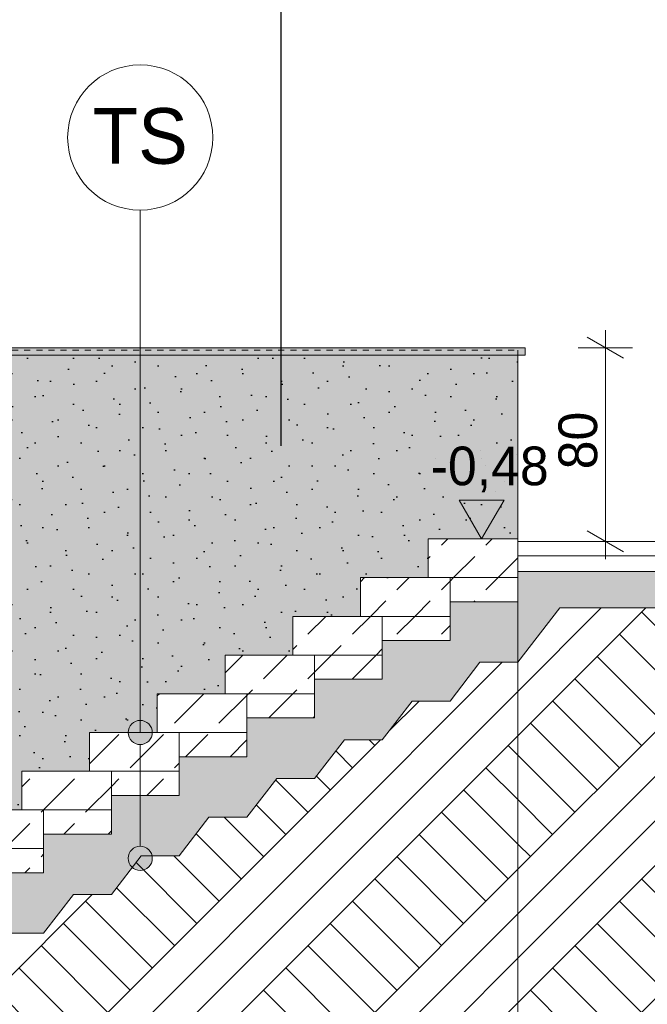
# Model space of a CAD drawing. Extents: x -264238 to -50309, y 31125 to 167795.
# Tile 20 of 256: x -233207 to -230613, y 76606 to 80676. Entities that reach past the tile are written whole.
import ezdxf

# ---------------------------------------------------------------- set-up
doc = ezdxf.new("R2010")
doc.units = 0
doc.header["$MEASUREMENT"] = 0
doc.linetypes.add('Hidden Line', pattern=[50, 25, -25])
for name, color, linetype, lineweight in [('A-Opisy_Nr_Pióra__21', 7, 'Continuous', 9), ('Arch kolorystyka_Nr_Pióra__1', 7, 'Continuous', 25), ('Arch opisy_Nr_Pióra__1', 7, 'Continuous', 25), ('Arch opisy_Nr_Pióra__21', 7, 'Continuous', 9), ('Arch schody_Nr_Pióra__21', 7, 'Continuous', 9), ('Arch wymiary_Nr_Pióra__21', 7, 'Continuous', 9), ('arch wypelnienia_Nr_Pióra__21', 7, 'Continuous', 9), ('INWENT WYMIARY_Nr_Pióra__21', 7, 'Continuous', 9)]:
    doc.layers.add(name, color=color, linetype=linetype, lineweight=lineweight)
for name, color, linetype, lineweight, true_color in [('Arch kolorystyka_Nr_Pióra__81', 7, 'Continuous', 9, 0x5d5d5d), ('Arch okna_Nr_Pióra__4', 7, 'Continuous', 9, 0x029e21), ('arch wypelnienia_Nr_Pióra__2', 7, 'Continuous', 13, 0x7f7f7f)]:
    doc.layers.add(name, color=color, linetype=linetype, lineweight=lineweight, true_color=true_color)
for name, color, linetype in [('Arch opisy', 7, 'Continuous'), ('Arch wymiary', 7, 'Continuous'), ('INWENT WYMIARY', 7, 'Continuous')]:
    doc.layers.add(name, color=color, linetype=linetype)
doc.styles.add('GENERATED_STYLE_1', font='txt')
doc.styles.add('GENERATED_STYLE_5', font='txt')
doc.dimstyles.new('GENERATED_STYLE__13', dxfattribs={"dimtxt": 0.18, "dimasz": 273.6, "dimexe": 0.18, "dimexo": 0.0625, "dimgap": 0.09, "dimtad": 0, "dimtih": 1, "dimtoh": 1, "dimdec": 4, "dimzin": 0, "dimdsep": 46, "dimcen": 0.09, "dimadec": 0, "dimazin": 0, "dimtfac": 1, "dimtdec": 4, "dimtmove": 0, "dimatfit": 3, "dimldrblk": 'ARROWHEAD_5', "dimfxl": 0, "dimtolj": 1, "dimtzin": 0, "dimarcsym": 0})
doc.dimstyles.new('GENERATED_STYLE__2', dxfattribs={"dimtxt": 160.000002, "dimasz": 114, "dimexe": 0.18, "dimexo": 0, "dimgap": 0.09, "dimtad": 1, "dimdec": 0, "dimlfac": 0.1, "dimzin": 0, "dimdsep": 46, "dimtxsty": 'GENERATED_STYLE_1', "dimblk": 'ARROWHEAD_2', "dimblk1": 'ARROWHEAD_2', "dimblk2": 'ARROWHEAD_2', "dimcen": 0.09, "dimclrd": 7, "dimclre": 7, "dimclrt": 7, "dimazin": 0, "dimtfac": 1, "dimtdec": 4, "dimtmove": 0, "dimatfit": 3, "dimfxl": 0, "dimtolj": 1, "dimtzin": 0, "dimarcsym": 0})
pattern_1 = [(45, (0, 0), (-275.77163, 275.77163), []), (45, (-91.9, 91.9), (-551.5433, 551.5433), []), (45, (-183.85, 183.85), (-551.5433, 551.5433), []), (135, (-275.77, 275.77), (91.92388, 91.92388), [390, -390])]
pattern_2 = [(45, (0, 0), (-183.84776, 183.84776), [195, -65]), (45, (1e-14, 183.85), (-183.84776, 183.84776), [195, -65])]

# ---------------------------------------------------------------- blocks, each defined once
blk = doc.blocks.new('Linia_97', base_point=(-232709, 77209.6))
at = {"layer": 'Arch opisy_Nr_Pióra__21', "linetype": 'Continuous'}
for points in [[(-232659, 77729.6), (-232662.8, 77748.7), (-232673.7, 77764.9), (-232689.9, 77775.8), (-232709, 77779.6), (-232728.1, 77775.8), (-232744.4, 77764.9), (-232755.2, 77748.7), (-232759, 77729.6), (-232755.2, 77710.4), (-232744.4, 77694.2), (-232728.1, 77683.4), (-232709, 77679.6), (-232689.9, 77683.4), (-232673.7, 77694.2), (-232662.8, 77710.4)], [(-232659, 77209.6), (-232662.8, 77228.7), (-232673.7, 77244.9), (-232689.9, 77255.8), (-232709, 77259.6), (-232728.1, 77255.8), (-232744.4, 77244.9), (-232755.2, 77228.7), (-232759, 77209.6), (-232755.2, 77190.4), (-232744.4, 77174.2), (-232728.1, 77163.4), (-232709, 77159.6), (-232689.9, 77163.4), (-232673.7, 77174.2), (-232662.8, 77190.4)]]:
    blk.add_hatch(color=256, dxfattribs=at).paths.add_polyline_path(points, flags=0)
blk.add_line((-232709, 77259.6), (-232709, 77679.6), dxfattribs=at)
for centre in [(-232709, 77729.6), (-232709, 77209.6)]:
    blk.add_circle(centre, 50, dxfattribs=at)
blk = doc.blocks.new('Linia_98', base_point=(-232709, 77729.6))
at = {"layer": 'Arch opisy_Nr_Pióra__21', "linetype": 'Continuous'}
blk.add_line((-232709, 77729.6), (-232709, 79888.6), dxfattribs=at)
blk.add_circle((-232709, 80188.6), 300, dxfattribs=at)
blk = doc.blocks.new('Wymiary_63', base_point=(-231298.1, 78529.6))
at = {"layer": 'INWENT WYMIARY_Nr_Pióra__21', "linetype": 'Continuous'}
blk.add_hatch(color=256, dxfattribs=at).paths.add_polyline_path([(-231298.1, 78529.6), (-231390.9, 78689.6), (-231205.3, 78689.6)], flags=0)
for p, q in [((-231298.1, 78529.6), (-231390.9, 78689.6)), ((-231390.9, 78689.6), (-231205.3, 78689.6)), ((-231205.3, 78689.6), (-231298.1, 78529.6)), ((-231298.1, 78529.6), (-231418.1, 78529.6)), ((-231298.1, 78529.6), (-231178.1, 78529.6))]:
    blk.add_line(p, q, dxfattribs=at)
at = {"layer": 'INWENT WYMIARY_Nr_Pióra__21', "insert": (-231508.2, 78721.6), "char_height": 160, "attachment_point": 7, "style": 'GENERATED_STYLE_1'}
blk.add_mtext('{-0,48}', dxfattribs=at)
blk = doc.blocks.new('*D1643')
at = {"layer": 'Arch wymiary_Nr_Pióra__21', "linetype": 'Continuous'}
for p, q in [((-230711, 79276.3), (-230861, 79362.9)), ((-230786, 79319.6), (-230786, 79392.9)), ((-230673.5, 79319.6), (-230898.5, 79319.6)), ((-230786, 78519.6), (-230786, 79319.6)), ((-230861, 78562.9), (-230711, 78476.3)), ((-230673.5, 78519.6), (-230898.5, 78519.6)), ((-230786, 78446.2), (-230786, 78519.6))]:
    blk.add_line(p, q, dxfattribs=at)
at = {"layer": 'Arch wymiary_Nr_Pióra__21', "insert": (-230818, 78817.2), "char_height": 160, "attachment_point": 7, "rotation": 90, "style": 'GENERATED_STYLE_1'}
blk.add_mtext('{80}', dxfattribs=at)
blk = doc.blocks.new('ARROWHEAD_2')
at = {"color": 0, "linetype": 'Continuous', "lineweight": 0}
for p, q in [((-0.378, -0.655), (0.378, 0.655)), ((0, 0), (-1, 0))]:
    blk.add_line(p, q, dxfattribs=at)
blk = doc.blocks.new('ARROWHEAD_5')
at = {"color": 0, "linetype": 'Continuous', "lineweight": 0}
blk.add_line((0, 0), (-1, 0), dxfattribs=at)
blk.add_solid([(-1, 0.2679), (0, 0), (-1, -0.2679), (-1, 0.2679)], dxfattribs=at)

msp = doc.modelspace()

# ---------------------------------------------------------------- hatches: boundary and pattern name
at = {"layer": 'Arch kolorystyka_Nr_Pióra__1', "linetype": 'Continuous'}
h = msp.add_hatch(dxfattribs=at)
h.set_pattern_fill('Carpet', color=256, style=0, pattern_type=2)
h.set_pattern_definition([(45, (0, 300), (-95.459415, 95.459415), [0, -90, 0, -135]), (110, (300, 300), (126.858504, 46.17272), [0, -66, 0, -114])])
h.paths.add_polyline_path([(-235438.4, 78929.6), (-235438.4, 78919.6), (-235438.4, 76929.6), (-235238.4, 76929.6), (-234318.4, 76929.6), (-234038.4, 76929.6), (-234038.4, 77089.6), (-233758.4, 77089.6), (-233758.4, 77249.6), (-233478.4, 77249.6), (-233478.4, 77409.6), (-233198.4, 77409.6), (-233198.4, 77569.6), (-232918.4, 77569.6), (-232918.4, 77729.6), (-232638.4, 77729.6), (-232638.4, 77889.6), (-232358.4, 77889.6), (-232358.4, 78049.6), (-232078.4, 78049.6), (-232078.4, 78209.6), (-231798.4, 78209.6), (-231798.4, 78369.6), (-231518.4, 78369.6), (-231518.4, 78529.6), (-231148.4, 78529.6), (-231148.4, 79289.6), (-234008.4, 79289.6), (-234008.4, 79309.6), (-234038.4, 79309.6), (-234038.4, 79149.6), (-234218.4, 79149.6), (-235238.4, 79149.6), (-235238.4, 78949.6), (-235438.4, 78949.6)], flags=0)
h.paths.add_polyline_path([(-234429.3, 77889.2, 0.414214), (-234129.3, 78189.2, 1), (-234729.3, 78189.2, 0.414214)], flags=0)
at = {"layer": 'Arch kolorystyka_Nr_Pióra__81', "linetype": 'Continuous'}
msp.add_hatch(color=256, dxfattribs=at).paths.add_polyline_path([(-234008.4, 79289.6), (-231118.4, 79289.6), (-231118.4, 79319.6), (-234008.4, 79319.6)], flags=0)
at = {"layer": 'Arch kolorystyka_Nr_Pióra__81', "linetype": 'Continuous', "lineweight": 0, "true_color": 0x454545}
h = msp.add_hatch(color=250, dxfattribs=at)
h.paths.add_polyline_path([(-235438.4, 78919.6), (-235438.4, 76929.6), (-235238.4, 76929.6), (-234318.4, 76929.6), (-234038.4, 76929.6), (-234038.4, 77089.6), (-233758.4, 77089.6), (-233758.4, 77249.6), (-233478.4, 77249.6), (-233478.4, 77409.6), (-233198.4, 77409.6), (-233198.4, 77569.6), (-232918.4, 77569.6), (-232918.4, 77729.6), (-232638.4, 77729.6), (-232638.4, 77889.6), (-232358.4, 77889.6), (-232358.4, 78049.6), (-232078.4, 78049.6), (-232078.4, 78209.6), (-231798.4, 78209.6), (-231798.4, 78369.6), (-231518.4, 78369.6), (-231518.4, 78529.6), (-231148.4, 78529.6), (-231148.4, 79289.6), (-234008.4, 79289.6), (-234008.4, 79309.6), (-234038.4, 79309.6), (-234038.4, 79149.6), (-234218.4, 79149.6), (-235238.4, 79149.6), (-235238.4, 78949.6), (-235438.4, 78949.6), (-235438.4, 78929.6)], flags=0)
h.paths.add_polyline_path([(-234429.3, 77889.2, 0.414214), (-234129.3, 78189.2, 1), (-234729.3, 78189.2, 0.414214)], flags=0)
at = {"layer": 'arch wypelnienia_Nr_Pióra__2', "linetype": 'Continuous'}
h = msp.add_hatch(dxfattribs=at)
h.set_pattern_fill('Cut_Stone', color=256, style=0, pattern_type=2)
h.set_pattern_definition([(45, (0, 200), (-63.63961, 63.63961), [0, -60, 0, -90]), (110, (200, 200), (84.572336, 30.781813), [0, -44, 0, -76])])
h.paths.add_polyline_path([(-232268.4, 77789.6), (-232268.4, 77729.6), (-232268.4, 77629.6), (-232548.4, 77629.6), (-232548.4, 77569.6), (-232548.4, 77469.6), (-232828.4, 77469.6), (-232828.4, 77409.6), (-232828.4, 77309.6), (-233108.4, 77309.6), (-233108.4, 77249.6), (-233108.4, 77149.6), (-233388.4, 77149.6), (-233388.4, 77089.6), (-233388.4, 76989.6), (-233668.4, 76989.6), (-233668.4, 76929.6), (-233668.4, 76829.6), (-233948.4, 76829.6), (-233948.4, 76769.6), (-233948.4, 76669.6), (-234318.4, 76669.6), (-234318.4, 76769.6), (-234318.4, 76804.6), (-235238.4, 76804.6), (-235238.4, 76429.6), (-233784.2, 76429.6), (-233545, 76739.6), (-233388.4, 76739.6), (-233265, 76899.6), (-233108.4, 76899.6), (-232985, 77059.6), (-232828.4, 77059.6), (-232705, 77219.6), (-232548.4, 77219.6), (-232425, 77379.6), (-232268.4, 77379.6), (-232145, 77539.6), (-231988.4, 77539.6), (-231865, 77699.6), (-231708.4, 77699.6), (-231585, 77859.6), (-231428.4, 77859.6), (-231305, 78019.6), (-231148.4, 78019.6), (-230974.9, 78244.6), (-228980.9, 78244.6), (-228980.9, 78394.6), (-231148.4, 78394.6), (-231148.4, 78269.6), (-231428.4, 78269.6), (-231428.4, 78209.6), (-231428.4, 78109.6), (-231708.4, 78109.6), (-231708.4, 78049.6), (-231708.4, 77949.6), (-231988.4, 77949.6), (-231988.4, 77889.6), (-231988.4, 77789.6)], flags=0)
h = msp.add_hatch(dxfattribs=at)
h.set_pattern_fill('Dashed', color=256, style=0, pattern_type=2)
h.set_pattern_definition(pattern_2)
h.paths.add_polyline_path([(-231148.4, 78369.6), (-231428.4, 78369.6), (-231428.4, 78269.6), (-231148.4, 78269.6)], flags=0)
h = msp.add_hatch(dxfattribs=at)
h.set_pattern_fill('Earth', color=256, style=0, pattern_type=2)
h.set_pattern_definition(pattern_1)
h.paths.add_polyline_path([(-231148.4, 75639.6), (-230090.8, 75639.6), (-228980.9, 78244.6), (-230974.9, 78244.6), (-231148.4, 78019.6)], flags=0)
h = msp.add_hatch(dxfattribs=at)
h.set_pattern_fill('Dashed', color=256, style=0, pattern_type=2)
h.set_pattern_definition(pattern_2)
h.paths.add_polyline_path([(-231708.4, 78109.6), (-231428.4, 78109.6), (-231428.4, 78209.6), (-231708.4, 78209.6)], flags=0)
h = msp.add_hatch(dxfattribs=at)
h.set_pattern_fill('Earth', color=256, style=0, pattern_type=2)
h.set_pattern_definition(pattern_1)
h.paths.add_polyline_path([(-231148.4, 76429.6), (-231148.4, 78019.6), (-231305, 78019.6), (-231428.4, 77859.6), (-231585, 77859.6), (-231708.4, 77699.6), (-231865, 77699.6), (-231988.4, 77539.6), (-232145, 77539.6), (-232268.4, 77379.6), (-232425, 77379.6), (-232548.4, 77219.6), (-232705, 77219.6), (-232828.4, 77059.6), (-232985, 77059.6), (-233108.4, 76899.6), (-233265, 76899.6), (-233388.4, 76739.6), (-233545, 76739.6), (-233784.2, 76429.6)], flags=0)
h = msp.add_hatch(dxfattribs=at)
h.set_pattern_fill('Dashed', color=256, style=0, pattern_type=2)
h.set_pattern_definition(pattern_2)
h.paths.add_polyline_path([(-231988.4, 77949.6), (-231708.4, 77949.6), (-231708.4, 78049.6), (-231988.4, 78049.6)], flags=0)
h = msp.add_hatch(dxfattribs=at)
h.set_pattern_fill('Dashed', color=256, style=0, pattern_type=2)
h.set_pattern_definition(pattern_2)
h.paths.add_polyline_path([(-231988.4, 77889.6), (-232268.4, 77889.6), (-232268.4, 77789.6), (-231988.4, 77789.6)], flags=0)
h = msp.add_hatch(dxfattribs=at)
h.set_pattern_fill('Dashed', color=256, style=0, pattern_type=2)
h.set_pattern_definition(pattern_2)
h.paths.add_polyline_path([(-232268.4, 77729.6), (-232548.4, 77729.6), (-232548.4, 77629.6), (-232268.4, 77629.6)], flags=0)
h = msp.add_hatch(dxfattribs=at)
h.set_pattern_fill('Dashed', color=256, style=0, pattern_type=2)
h.set_pattern_definition(pattern_2)
h.paths.add_polyline_path([(-232828.4, 77469.6), (-232548.4, 77469.6), (-232548.4, 77569.6), (-232828.4, 77569.6)], flags=0)
h = msp.add_hatch(dxfattribs=at)
h.set_pattern_fill('Dashed', color=256, style=0, pattern_type=2)
h.set_pattern_definition(pattern_2)
h.paths.add_polyline_path([(-232828.4, 77409.6), (-233108.4, 77409.6), (-233108.4, 77309.6), (-232828.4, 77309.6)], flags=0)
h = msp.add_hatch(dxfattribs=at)
h.set_pattern_fill('Dashed', color=256, style=0, pattern_type=2)
h.set_pattern_definition(pattern_2)
h.paths.add_polyline_path([(-233388.4, 77149.6), (-233108.4, 77149.6), (-233108.4, 77249.6), (-233388.4, 77249.6)], flags=0)
at = {"layer": 'arch wypelnienia_Nr_Pióra__21', "linetype": 'Continuous'}
h = msp.add_hatch(dxfattribs=at)
h.set_pattern_fill('Dashed', color=256, style=0, pattern_type=2)
h.set_pattern_definition(pattern_2)
h.paths.add_polyline_path([(-231518.4, 78369.6), (-231148.4, 78369.6), (-231148.4, 78529.6), (-231518.4, 78529.6)], flags=0)
h = msp.add_hatch(dxfattribs=at)
h.set_pattern_fill('Dashed', color=256, style=0, pattern_type=2)
h.set_pattern_definition(pattern_2)
h.paths.add_polyline_path([(-231428.4, 78369.6), (-231798.4, 78369.6), (-231798.4, 78209.6), (-231428.4, 78209.6)], flags=0)
h = msp.add_hatch(dxfattribs=at)
h.set_pattern_fill('Dashed', color=256, style=0, pattern_type=2)
h.set_pattern_definition(pattern_2)
h.paths.add_polyline_path([(-231708.4, 78209.6), (-232078.4, 78209.6), (-232078.4, 78049.6), (-231708.4, 78049.6)], flags=0)
h = msp.add_hatch(dxfattribs=at)
h.set_pattern_fill('Dashed', color=256, style=0, pattern_type=2)
h.set_pattern_definition(pattern_2)
h.paths.add_polyline_path([(-232358.4, 77889.6), (-231988.4, 77889.6), (-231988.4, 78049.6), (-232358.4, 78049.6)], flags=0)
h = msp.add_hatch(dxfattribs=at)
h.set_pattern_fill('Dashed', color=256, style=0, pattern_type=2)
h.set_pattern_definition(pattern_2)
h.paths.add_polyline_path([(-232638.4, 77729.6), (-232268.4, 77729.6), (-232268.4, 77889.6), (-232638.4, 77889.6)], flags=0)
h = msp.add_hatch(dxfattribs=at)
h.set_pattern_fill('Dashed', color=256, style=0, pattern_type=2)
h.set_pattern_definition(pattern_2)
h.paths.add_polyline_path([(-232918.4, 77569.6), (-232548.4, 77569.6), (-232548.4, 77729.6), (-232918.4, 77729.6)], flags=0)
h = msp.add_hatch(dxfattribs=at)
h.set_pattern_fill('Dashed', color=256, style=0, pattern_type=2)
h.set_pattern_definition(pattern_2)
h.paths.add_polyline_path([(-233198.4, 77409.6), (-232828.4, 77409.6), (-232828.4, 77569.6), (-233198.4, 77569.6)], flags=0)
h = msp.add_hatch(dxfattribs=at)
h.set_pattern_fill('Dashed', color=256, style=0, pattern_type=2)
h.set_pattern_definition(pattern_2)
h.paths.add_polyline_path([(-233478.4, 77249.6), (-233108.4, 77249.6), (-233108.4, 77409.6), (-233478.4, 77409.6)], flags=0)

# ---------------------------------------------------------------- linework, layer by layer
at = {"layer": 'Arch okna_Nr_Pióra__4', "linetype": 'Continuous'}
for p, q in [((-234008.4, 79319.6), (-231118.4, 79319.6)), ((-231118.4, 79319.6), (-231118.4, 79289.6)), ((-231118.4, 79289.6), (-234008.4, 79289.6))]:
    msp.add_line(p, q, dxfattribs=at)
at = {"layer": 'Arch schody_Nr_Pióra__21', "linetype": 'Hidden Line'}
msp.add_line((-235238.4, 79309.6), (-231148.4, 79309.6), dxfattribs=at)
at = {"layer": 'Arch schody_Nr_Pióra__21', "linetype": 'Continuous'}
for p, q in [((-231148.4, 76429.6), (-231148.4, 79309.6)), ((-231518.4, 78369.6), (-231518.4, 78529.6)), ((-231518.4, 78529.6), (-231148.4, 78529.6)), ((-231148.4, 78529.6), (-231148.4, 78369.6)), ((-228980.9, 78519.6), (-231148.4, 78519.6)), ((-228980.9, 78459.6), (-231148.4, 78459.6)), ((-228980.9, 78394.6), (-231148.4, 78394.6)), ((-231798.4, 78209.6), (-231798.4, 78369.6)), ((-231798.4, 78369.6), (-231428.4, 78369.6)), ((-231148.4, 78369.6), (-231518.4, 78369.6)), ((-231428.4, 78369.6), (-231428.4, 78209.6)), ((-231148.4, 78369.6), (-231148.4, 78269.6)), ((-231148.4, 78269.6), (-231428.4, 78269.6)), ((-231148.4, 78019.6), (-230974.9, 78244.6)), ((-228980.9, 78244.6), (-230974.9, 78244.6)), ((-232078.4, 78049.6), (-232078.4, 78209.6)), ((-232078.4, 78209.6), (-231708.4, 78209.6)), ((-231428.4, 78209.6), (-231798.4, 78209.6)), ((-231708.4, 78209.6), (-231708.4, 78049.6)), ((-231428.4, 78209.6), (-231428.4, 78109.6)), ((-231428.4, 78109.6), (-231708.4, 78109.6)), ((-232358.4, 77889.6), (-232358.4, 78049.6)), ((-232358.4, 78049.6), (-231988.4, 78049.6)), ((-231708.4, 78049.6), (-232078.4, 78049.6)), ((-231988.4, 78049.6), (-231988.4, 77889.6)), ((-231708.4, 78049.6), (-231708.4, 77949.6)), ((-231428.4, 77859.6), (-231305, 78019.6)), ((-231148.4, 78019.6), (-231305, 78019.6)), ((-231708.4, 77949.6), (-231988.4, 77949.6)), ((-232638.4, 77729.6), (-232638.4, 77889.6)), ((-232638.4, 77889.6), (-232268.4, 77889.6)), ((-231988.4, 77889.6), (-232358.4, 77889.6)), ((-232268.4, 77889.6), (-232268.4, 77729.6)), ((-231988.4, 77889.6), (-231988.4, 77789.6)), ((-231708.4, 77699.6), (-231585, 77859.6)), ((-231428.4, 77859.6), (-231585, 77859.6)), ((-231988.4, 77789.6), (-232268.4, 77789.6)), ((-232918.4, 77569.6), (-232918.4, 77729.6)), ((-232918.4, 77729.6), (-232548.4, 77729.6)), ((-232268.4, 77729.6), (-232638.4, 77729.6)), ((-232548.4, 77729.6), (-232548.4, 77569.6)), ((-232268.4, 77729.6), (-232268.4, 77629.6)), ((-231988.4, 77539.6), (-231865, 77699.6)), ((-231708.4, 77699.6), (-231865, 77699.6)), ((-232268.4, 77629.6), (-232548.4, 77629.6)), ((-233198.4, 77409.6), (-233198.4, 77569.6)), ((-233198.4, 77569.6), (-232828.4, 77569.6)), ((-232548.4, 77569.6), (-232918.4, 77569.6)), ((-232828.4, 77569.6), (-232828.4, 77409.6)), ((-232548.4, 77569.6), (-232548.4, 77469.6)), ((-232268.4, 77379.6), (-232145, 77539.6)), ((-231988.4, 77539.6), (-232145, 77539.6)), ((-232548.4, 77469.6), (-232828.4, 77469.6)), ((-233478.4, 77409.6), (-233108.4, 77409.6)), ((-232828.4, 77409.6), (-233198.4, 77409.6)), ((-233108.4, 77409.6), (-233108.4, 77249.6)), ((-232828.4, 77409.6), (-232828.4, 77309.6)), ((-232548.4, 77219.6), (-232425, 77379.6)), ((-232268.4, 77379.6), (-232425, 77379.6)), ((-232828.4, 77309.6), (-233108.4, 77309.6)), ((-233108.4, 77249.6), (-233478.4, 77249.6)), ((-233108.4, 77249.6), (-233108.4, 77149.6)), ((-232828.4, 77059.6), (-232705, 77219.6)), ((-232548.4, 77219.6), (-232705, 77219.6)), ((-233108.4, 77149.6), (-233388.4, 77149.6)), ((-233108.4, 76899.6), (-232985, 77059.6)), ((-232828.4, 77059.6), (-232985, 77059.6)), ((-233108.4, 76899.6), (-233265, 76899.6))]:
    msp.add_line(p, q, dxfattribs=at)

# ---------------------------------------------------------------- block references
at = {"layer": 'Arch opisy', "linetype": 'Continuous'}
for name, p in [('Linia_98', (-232709, 77729.6)), ('Linia_97', (-232709, 77209.6))]:
    msp.add_blockref(name, p, dxfattribs=at)
at = {"layer": 'INWENT WYMIARY', "linetype": 'Continuous'}
msp.add_blockref('Wymiary_63', (-231298.1, 78529.6), dxfattribs=at)

# ---------------------------------------------------------------- texts
at = {"layer": 'Arch opisy_Nr_Pióra__1', "linetype": 'Continuous', "insert": (-232709, 80310), "char_height": 230, "attachment_point": 2, "style": 'GENERATED_STYLE_5'}
msp.add_mtext('{TS}', dxfattribs=at)

# ---------------------------------------------------------------- dimensions: what is measured, and where the dimension line sits
at = {"layer": 'Arch wymiary', "linetype": 'Continuous'}
dim = msp.add_linear_dim(base=(-230786, 78519.6), p1=(-230979.8, 78519.6), p2=(-231118.4, 79319.6), angle=90, dimstyle='GENERATED_STYLE__2', dxfattribs=at)
dim.commit()
dim.dimension.update_dxf_attribs({"geometry": '*D1643', "text_midpoint": (-230898, 78938.6)})

# ---------------------------------------------------------------- leaders
at = {"layer": 'A-Opisy_Nr_Pióra__21', "linetype": 'Continuous', "annotation_type": 0, "has_hookline": 1, "hookline_direction": 1, "text_width": 4600}
msp.add_leader([(-232126.7, 78913.7), (-232126.7, 81319.4), (-231908.8, 81319.4)], dimstyle='GENERATED_STYLE__13', dxfattribs=at)

doc.saveas('drawing.dxf')
